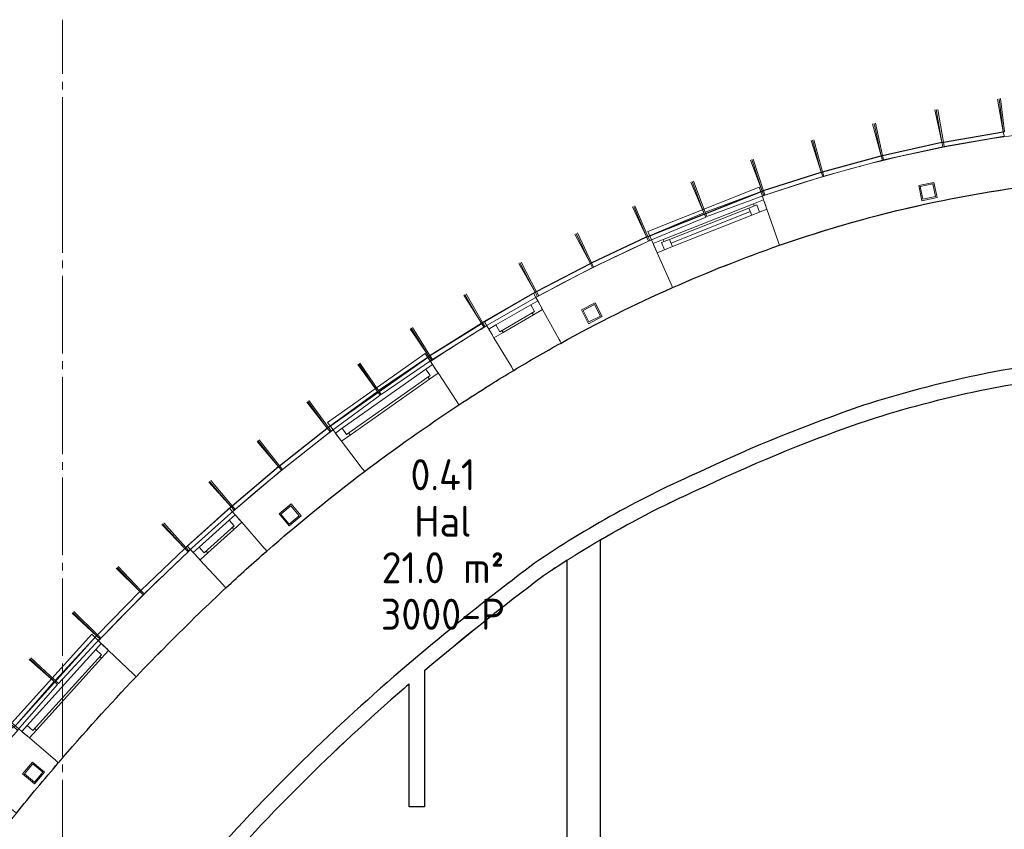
# Model space of a CAD drawing. Header units: millimetres. Extents: x -20518 to 270852, y -121463 to 37725.
# Tile 28 of 33: x 37412 to 43764, y 32311 to 37533. Entities that reach past the tile are written whole.
import ezdxf
from ezdxf.enums import TextEntityAlignment as Align

# ---------------------------------------------------------------- set-up
doc = ezdxf.new("R2010")
doc.units = ezdxf.units.MM
doc.linetypes.add('B0204', pattern=[650, 500, -50, 50, -50])
for name, color, linetype in [('21 Buitenwanden', 3, 'Continuous'), ('21 Buitenwanden Ramen', 7, 'Continuous'), ('22 C Binnenwanden', 2, 'Continuous'), ('22 C Binnenwanden Deuren', 7, 'Continuous'), ('28 Draagconstructies', 5, 'Continuous'), ('A Stramien', 8, 'Continuous'), ('Info Algemeen', 7, 'Continuous'), ('X-BT$1----_Ruimtegegevens', 7, 'Continuous')]:
    doc.layers.add(name, color=color, linetype=linetype)
doc.layers.add('BL$8-BVO-polylijn', color=160, linetype='Continuous', plot=False)
doc.layers.add('BL$8-GO--polylijnen', color=10, linetype='Continuous', plot=False)
for name, color, linetype, lineweight in [('X-BT$23A__RuimteElement', 7, 'Continuous', 0), ('X-BT$23F__RuimteElement', 7, 'Continuous', 0), ('X-BT$23m2_RuimteElement', 7, 'Continuous', 0), ('X-BT$23NR__Ruimtenummer', 1, 'Continuous', 0), ('X-BT$23P__Algemeen', 1, 'Continuous', 0)]:
    doc.layers.add(name, color=color, linetype=linetype, lineweight=lineweight)
doc.styles.add('GENERATED_STYLE_2', font='arial.ttf')
doc.styles.add('Isocpeur', font='isocpeur.ttf')

# ---------------------------------------------------------------- blocks, each defined once
blk = doc.blocks.new('Wall_70_1', base_point=(85546.4, 34341.3))
at = {"layer": '21 Buitenwanden', "linetype": 'Continuous', "lineweight": 0, "flags": 128}
for points in [[(85804.9, 34636.2), (85546.4, 34341.3)], [(85804.9, 34636.2), (85827.5, 34616.4)], [(85569, 34321.5), (85827.5, 34616.4)], [(85546.4, 34341.3), (85569, 34321.5)]]:
    blk.add_lwpolyline(points, dxfattribs=at)
blk = doc.blocks.new('Wall_71_1', base_point=(85810.8, 34642.7))
at = {"layer": '21 Buitenwanden', "linetype": 'Continuous', "lineweight": 0, "flags": 128}
for points in [[(86077.5, 34930.3), (85810.8, 34642.7)], [(85832.8, 34622.3), (86099.5, 34909.9)], [(86077.5, 34930.3), (86099.5, 34909.9)], [(85810.8, 34642.7), (85832.8, 34622.3)]]:
    blk.add_lwpolyline(points, dxfattribs=at)
blk = doc.blocks.new('Wall_72_1', base_point=(86654.5, 35500))
at = {"layer": '21 Buitenwanden', "linetype": 'Continuous', "lineweight": 0, "flags": 128}
for points in [[(86945.8, 35762.3), (86654.5, 35500)], [(86945.8, 35762.3), (86965.9, 35740)], [(86674.6, 35477.7), (86965.9, 35740)], [(86654.5, 35500), (86674.6, 35477.7)]]:
    blk.add_lwpolyline(points, dxfattribs=at)
blk = doc.blocks.new('Wall_73_1', base_point=(87574.2, 36274.9))
at = {"layer": '21 Buitenwanden', "linetype": 'Continuous', "lineweight": 0, "flags": 128}
for points in [[(87890.3, 36506.7), (87574.2, 36274.9)], [(87591.9, 36250.7), (87908, 36482.5)], [(87890.3, 36506.7), (87908, 36482.5)], [(87574.2, 36274.9), (87591.9, 36250.7)]]:
    blk.add_lwpolyline(points, dxfattribs=at)
blk = doc.blocks.new('Wall_74_1', base_point=(87897.6, 36511.9))
at = {"layer": '21 Buitenwanden', "linetype": 'Continuous', "lineweight": 0, "flags": 128}
for points in [[(88221.8, 36732.4), (87897.6, 36511.9)], [(88221.8, 36732.4), (88238.6, 36707.5)], [(87914.5, 36487.1), (88238.6, 36707.5)], [(87897.6, 36511.9), (87914.5, 36487.1)]]:
    blk.add_lwpolyline(points, dxfattribs=at)
blk = doc.blocks.new('Wall_75_1', base_point=(88569.1, 36950.2))
at = {"layer": '21 Buitenwanden', "linetype": 'Continuous', "lineweight": 0, "flags": 128}
for points in [[(88909, 37145.5), (88569.1, 36950.2)], [(88584.1, 36924.2), (88923.9, 37119.5)], [(88909, 37145.5), (88923.9, 37119.5)], [(88569.1, 36950.2), (88584.1, 36924.2)]]:
    blk.add_lwpolyline(points, dxfattribs=at)
blk = doc.blocks.new('Wall_76_1', base_point=(89635, 37506.5))
at = {"layer": '21 Buitenwanden', "linetype": 'Continuous', "lineweight": 0, "flags": 128}
for points in [[(89996.3, 37658.7), (89635, 37506.5)], [(89646.7, 37478.9), (90007.9, 37631)], [(89996.3, 37658.7), (90007.9, 37631)], [(89635, 37506.5), (89646.7, 37478.9)]]:
    blk.add_lwpolyline(points, dxfattribs=at)
blk = doc.blocks.new('Wall_77_1', base_point=(90004.7, 37662))
at = {"layer": '21 Buitenwanden', "linetype": 'Continuous', "lineweight": 0, "flags": 128}
for points in [[(90372.2, 37798.3), (90004.7, 37662)], [(90372.2, 37798.3), (90382.6, 37770.2)], [(90015.1, 37633.9), (90382.6, 37770.2)], [(90004.7, 37662), (90015.1, 37633.9)]]:
    blk.add_lwpolyline(points, dxfattribs=at)
blk = doc.blocks.new('R1b boven metaal 16_49')
at = {"layer": '21 Buitenwanden Ramen', "linetype": 'Continuous', "lineweight": 0}
for p, q in [((-383.4, 24.9), (-384.9, 84.9)), ((-384.9, 84.9), (384.9, 84.9)), ((384.9, 84.9), (383.4, 24.9)), ((-382.7, 0), (-330, 0)), ((-381, -65), (-382.7, 0)), ((-382.7, 0), (-382.4, -13)), ((-330, 0), (-330, -50)), ((-330, 0), (330, 0)), ((330, -50), (330, 0)), ((330, 0), (382.7, 0)), ((382.7, 0), (381, -65)), ((382.7, 0), (382.4, -13)), ((-382.4, -13), (-381.6, -41)), ((-381.6, -41), (-381.4, -51)), ((-381.4, -51), (-381, -65)), ((-330, -50), (-313, -50)), ((-330, -50), (330, -50)), ((-330, -50), (330, -50)), ((-313, -50), (-313, -65)), ((313, -65), (313, -50)), ((313, -50), (330, -50)), ((381.4, -51), (381, -65)), ((381.6, -41), (381.4, -51)), ((382.4, -13), (381.6, -41)), ((-313, -65), (-381, -65)), ((313, -65), (-313, -65)), ((381, -65), (313, -65))]:
    blk.add_line(p, q, dxfattribs=at)
blk.add_arc((0, -14633.4), 14327.3, 88.50191, 91.49809, dxfattribs=at)
blk.add_arc((0, -14633.4), 14327.3, 88.50191, 91.49809, dxfattribs=at)
blk = doc.blocks.new('R1b boven metaal 16_50')
at = {"layer": '21 Buitenwanden Ramen', "linetype": 'Continuous', "lineweight": 0}
for p, q in [((-383.4, 24.9), (-384.9, 84.9)), ((-384.9, 84.9), (384.9, 84.9)), ((384.9, 84.9), (383.4, 24.9)), ((-382.7, 0), (-330, 0)), ((-381, -65), (-382.7, 0)), ((-382.7, 0), (-382.4, -13)), ((-330, 0), (-330, -50)), ((-330, 0), (330, 0)), ((330, -50), (330, 0)), ((330, 0), (382.7, 0)), ((382.7, 0), (381, -65)), ((382.7, 0), (382.4, -13)), ((-382.4, -13), (-381.6, -41)), ((-381.6, -41), (-381.4, -51)), ((-381.4, -51), (-381, -65)), ((-330, -50), (-313, -50)), ((-330, -50), (330, -50)), ((-330, -50), (330, -50)), ((-313, -50), (-313, -65)), ((313, -65), (313, -50)), ((313, -50), (330, -50)), ((381.4, -51), (381, -65)), ((381.6, -41), (381.4, -51)), ((382.4, -13), (381.6, -41)), ((-313, -65), (-381, -65)), ((313, -65), (-313, -65)), ((381, -65), (313, -65))]:
    blk.add_line(p, q, dxfattribs=at)
blk.add_arc((0, -14633.4), 14327.3, 88.50191, 91.49809, dxfattribs=at)
blk.add_arc((0, -14633.4), 14327.3, 88.50191, 91.49809, dxfattribs=at)
blk = doc.blocks.new('Wall_246_1', base_point=(86505.5, 35315.8))
at = {"layer": '21 Buitenwanden', "linetype": 'Continuous', "lineweight": 0}
for p, q in [((86091.2, 34898.4), (86109.3, 34881.1)), ((86109.3, 34881.1), (86118.7, 34872.1)), ((86118.7, 34872.1), (86139, 34852.8)), ((86139, 34852.8), (86146.2, 34845.9)), ((86146.2, 34845.9), (86156.4, 34836.3)), ((86156.4, 34836.3), (86316.3, 34683.8)), ((86316.3, 34683.8), (86325.4, 34675.1)), ((86325.4, 34675.1), (86334.4, 34666.5)), ((85576.9, 34329.8), (85595.8, 34313.5)), ((85595.8, 34313.5), (85605.7, 34305)), ((85605.7, 34305), (85627, 34286.8)), ((85627, 34286.8), (85634.6, 34280.3)), ((85634.6, 34280.3), (85645.2, 34271.2)), ((85645.2, 34271.2), (85812.9, 34127.2)), ((85812.9, 34127.2), (85822.4, 34119.1)), ((85822.4, 34119.1), (85831.9, 34111)), ((85300.2, 33997.6), (85319.6, 33981.9)), ((85319.6, 33981.9), (85329.8, 33973.7)), ((85329.8, 33973.7), (85351.6, 33956.1)), ((85351.6, 33956.1), (85359.3, 33949.8)), ((85359.3, 33949.8), (85370.2, 33941)), ((85370.2, 33941), (85542.1, 33802.1)), ((85542.1, 33802.1), (85551.8, 33794.3)), ((85551.8, 33794.3), (85561.6, 33786.4)), ((84834.1, 33388.9), (84854.3, 33374.3)), ((84854.3, 33374.3), (84864.8, 33366.6)), ((84864.8, 33366.6), (84887.5, 33350.2)), ((84887.5, 33350.2), (84895.6, 33344.3)), ((84895.6, 33344.3), (84906.9, 33336.1)), ((84906.9, 33336.1), (85085.8, 33206.3)), ((85085.8, 33206.3), (85095.9, 33199)), ((85095.9, 33199), (85106.1, 33191.6))]:
    blk.add_line(p, q, dxfattribs=at)
for radius, start, end in [(14663.3, 134.07123, 136.36928), (14327.3, 134.07068, 136.36928), (14663.3, 139.36546, 141.05471), (14327.3, 139.36546, 141.05471), (14663.3, 144.05089, 144.43034), (14327.3, 144.05089, 144.43067)]:
    blk.add_arc((96704.6, 24780.6), radius, start, end, dxfattribs=at)
at = {"layer": '21 Buitenwanden Ramen', "linetype": 'Continuous', "lineweight": 0, "zscale": 1000}
for name, p, rotation in [('R1b boven metaal 16_49', (85852.6, 34597.3), 47.86737160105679), ('R1b boven metaal 16_50', (85087, 33678.1), 52.552796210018)]:
    blk.add_blockref(name, p, dxfattribs=dict(at, rotation=rotation))
blk = doc.blocks.new('R1b boven metaal 16_51')
at = {"layer": '21 Buitenwanden Ramen', "linetype": 'Continuous', "lineweight": 0}
for p, q in [((-383.9, 24.9), (-385.9, 84.9)), ((-385.9, 84.9), (385.9, 84.9)), ((385.9, 84.9), (383.9, 24.9)), ((-383.1, 0), (-330, 0)), ((-381, -65), (-383.1, 0)), ((-383.1, 0), (-382.7, -13.1)), ((-330, 0), (-330, -50)), ((-330, 0), (330, 0)), ((330, -50), (330, 0)), ((330, 0), (383.1, 0)), ((383.1, 0), (381, -65)), ((383.1, 0), (382.7, -13.1)), ((-382.7, -13.1), (-381.8, -41)), ((-381.8, -41), (-381.5, -51)), ((-381.5, -51), (-381, -65)), ((-330, -50), (-313, -50)), ((-330, -50), (330, -50)), ((-330, -50), (330, -50)), ((-313, -50), (-313, -65)), ((313, -65), (313, -50)), ((313, -50), (330, -50)), ((381.5, -51), (381, -65)), ((381.8, -41), (381.5, -51)), ((382.7, -13.1), (381.8, -41)), ((-313, -65), (-381, -65)), ((313, -65), (-313, -65)), ((381, -65), (313, -65))]:
    blk.add_line(p, q, dxfattribs=at)
blk.add_arc((0, -11745), 11440.2, 88.13169, 91.86831, dxfattribs=at)
blk.add_arc((0, -11745), 11440.2, 88.13169, 91.86831, dxfattribs=at)
blk = doc.blocks.new('R1b boven metaal 16_52')
at = {"layer": '21 Buitenwanden Ramen', "linetype": 'Continuous', "lineweight": 0}
for p, q in [((-182.4, 25), (-182.9, 55)), ((-182.9, 55), (182.9, 55)), ((-182, 0), (-130, 0)), ((-181, -65), (-182, 0)), ((-182, 0), (-181.8, -13)), ((-130, 0), (-130, -50)), ((-130, 0), (130, 0)), ((130, -50), (130, 0)), ((130, 0), (182, 0)), ((182, 0), (181, -65)), ((182, 0), (181.8, -13)), ((182.9, 55), (182.4, 25)), ((-181.8, -13), (-181.4, -41)), ((-181.4, -41), (-181.2, -51)), ((-181.2, -51), (-181, -65)), ((-130, -50), (-113, -50)), ((-130, -50), (130, -50)), ((-130, -50), (130, -50)), ((-113, -50), (-113, -65)), ((113, -65), (113, -50)), ((113, -50), (130, -50)), ((181.2, -51), (181, -65)), ((181.4, -41), (181.2, -51)), ((181.8, -13), (181.4, -41)), ((-113, -65), (-181, -65)), ((113, -65), (-113, -65)), ((181, -65), (113, -65))]:
    blk.add_line(p, q, dxfattribs=at)
blk.add_arc((0, -11749.8), 11440.2, 89.11255, 90.88745, dxfattribs=at)
blk.add_arc((0, -11749.8), 11440.2, 89.11255, 90.88745, dxfattribs=at)
blk = doc.blocks.new('Wall_247_1', base_point=(88439.3, 36833.5))
at = {"layer": '21 Buitenwanden', "linetype": 'Continuous', "lineweight": 0}
for p, q in [((88232, 36700.3), (88245.7, 36679.5)), ((88245.7, 36679.5), (88252.9, 36668.6)), ((88252.9, 36668.6), (88268.3, 36645.2)), ((88268.3, 36645.2), (88273.8, 36636.8)), ((88273.8, 36636.8), (88281.5, 36625.2)), ((88281.5, 36625.2), (88402.9, 36440.5)), ((88402.9, 36440.5), (88409.8, 36430)), ((88409.8, 36430), (88416.7, 36419.6)), ((87604.6, 36257.7), (87619.6, 36237.8)), ((87619.6, 36237.8), (87627.5, 36227.4)), ((87627.5, 36227.4), (87644.4, 36205)), ((87644.4, 36205), (87650.4, 36197)), ((87650.4, 36197), (87658.8, 36185.9)), ((87658.8, 36185.9), (87792.1, 36009.5)), ((87792.1, 36009.5), (87799.6, 35999.6)), ((87799.6, 35999.6), (87807.1, 35989.6)), ((86955.5, 35730.1), (86972, 35711.3)), ((86972, 35711.3), (86980.5, 35701.5)), ((86980.5, 35701.5), (86998.9, 35680.4)), ((86998.9, 35680.4), (87005.5, 35672.8)), ((87005.5, 35672.8), (87014.7, 35662.3)), ((87014.7, 35662.3), (87160.1, 35495.9)), ((86684.6, 35485.8), (86701.6, 35467.5)), ((86701.6, 35467.5), (86710.4, 35458)), ((86710.4, 35458), (86729.5, 35437.5)), ((87160.1, 35495.9), (87168.4, 35486.4)), ((87168.4, 35486.4), (87176.6, 35477)), ((86729.5, 35437.5), (86736.3, 35430.2)), ((86736.3, 35430.2), (86745.8, 35419.9)), ((86745.8, 35419.9), (86896.3, 35258.1)), ((86896.3, 35258.1), (86904.8, 35248.9)), ((86904.8, 35248.9), (86913.4, 35239.8))]:
    blk.add_line(p, q, dxfattribs=at)
for radius, start, end in [(11776.2, 122.1358, 123.33449), (11440.2, 122.13506, 123.33449), (11776.2, 127.07111, 131.1416), (11440.2, 127.07111, 131.1416), (11776.2, 132.91651, 134.11804), (11440.2, 132.91651, 134.11872)]:
    blk.add_arc((94703.4, 26861.6), radius, start, end, dxfattribs=at)
at = {"layer": '21 Buitenwanden Ramen', "linetype": 'Continuous', "lineweight": 0, "zscale": 1000}
for name, p, rotation in [('R1b boven metaal 16_51', (87932.7, 36458.6), 35.20280202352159), ('R1b boven metaal 16_52', (86836.8, 35589.4), 42.02905585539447)]:
    blk.add_blockref(name, p, dxfattribs=dict(at, rotation=rotation))
blk = doc.blocks.new('R1b boven metaal 16_53')
at = {"layer": '21 Buitenwanden Ramen', "linetype": 'Continuous', "lineweight": 0}
for p, q in [((-384.6, 24.9), (-387, 84.8)), ((-387, 84.8), (387, 84.8)), ((387, 84.8), (384.6, 24.9)), ((-313, 0), (-383.6, 0)), ((-383.6, 0), (-381, -65)), ((-383.6, 0), (-383.1, -13.1)), ((-313, -15), (-313, 0)), ((313, 0), (-313, 0)), ((383.6, 0), (313, 0)), ((313, 0), (313, -15)), ((381, -65), (383.6, 0)), ((383.6, 0), (383.1, -13.1)), ((-383.1, -13.1), (-382, -41.1)), ((-382, -41.1), (-381.6, -51.1)), ((-381.6, -51.1), (-381, -65)), ((-330, -65), (-330, -15)), ((-330, -15), (-313, -15)), ((-275, -15), (-330, -15)), ((-330, -15), (-330, -65)), ((-275, -15), (275, -15)), ((-275, -65), (-275, -15)), ((-275, -40), (275, -40)), ((330, -15), (275, -15)), ((275, -15), (275, -65)), ((313, -15), (330, -15)), ((330, -15), (330, -65)), ((330, -65), (330, -15)), ((381.6, -51.1), (381, -65)), ((382, -41.1), (381.6, -51.1)), ((383.1, -13.1), (382, -41.1)), ((-381, -65), (-330, -65)), ((-330, -65), (-275, -65)), ((-275, -65), (275, -65)), ((-275, -65), (275, -65)), ((275, -65), (330, -65)), ((330, -65), (381, -65))]:
    blk.add_line(p, q, dxfattribs=at)
blk.add_arc((0, -9538), 9234.6, 87.69684, 92.30316, dxfattribs=at)
blk.add_arc((0, -9538), 9234.6, 87.69684, 92.30316, dxfattribs=at)
blk = doc.blocks.new('R1b boven metaal 16_54')
at = {"layer": '21 Buitenwanden Ramen', "linetype": 'Continuous', "lineweight": 0}
for p, q in [((-182.7, 25), (-183.3, 55)), ((-183.3, 55), (183.3, 55)), ((-182.2, 0), (-130, 0)), ((-181, -65), (-182.2, 0)), ((-182.2, 0), (-182, -13)), ((-130, 0), (-130, -50)), ((-130, 0), (130, 0)), ((130, -50), (130, 0)), ((130, 0), (182.2, 0)), ((182.2, 0), (181, -65)), ((182.2, 0), (182, -13)), ((183.3, 55), (182.7, 25)), ((-182, -13), (-181.5, -41)), ((-181.5, -41), (-181.3, -51)), ((-181.3, -51), (-181, -65)), ((-130, -50), (-113, -50)), ((-130, -50), (130, -50)), ((-130, -50), (130, -50)), ((-113, -50), (-113, -65)), ((113, -65), (113, -50)), ((113, -50), (130, -50)), ((181.3, -51), (181, -65)), ((181.5, -41), (181.3, -51)), ((182, -13), (181.5, -41)), ((-113, -65), (-181, -65)), ((113, -65), (-113, -65)), ((181, -65), (113, -65))]:
    blk.add_line(p, q, dxfattribs=at)
blk.add_arc((0, -9543.9), 9234.6, 88.90607, 91.09393, dxfattribs=at)
blk.add_arc((0, -9543.9), 9234.6, 88.90607, 91.09393, dxfattribs=at)
blk = doc.blocks.new('Wall_248_1', base_point=(90415.9, 37781))
at = {"layer": '21 Buitenwanden', "linetype": 'Continuous', "lineweight": 0}
for p, q in [((90373.8, 37766.4), (90382, 37742.9)), ((90382, 37742.9), (90386.4, 37730.5)), ((90386.4, 37730.5), (90395.6, 37704.1)), ((90395.6, 37704.1), (90398.9, 37694.7)), ((90398.9, 37694.7), (90403.5, 37681.5)), ((90403.5, 37681.5), (90476.6, 37472.9)), ((89658.6, 37483.2), (89668.7, 37460.4)), ((89668.7, 37460.4), (89674, 37448.4)), ((89674, 37448.4), (89685.4, 37422.8)), ((89685.4, 37422.8), (89689.4, 37413.7)), ((89689.4, 37413.7), (89695.1, 37400.9)), ((90476.6, 37472.9), (90480.7, 37461.1)), ((90480.7, 37461.1), (90484.9, 37449.3)), ((89695.1, 37400.9), (89784.7, 37198.9)), ((89784.7, 37198.9), (89789.7, 37187.4)), ((89789.7, 37187.4), (89794.8, 37176)), ((88912.4, 37112.7), (88924.5, 37090.9)), ((88924.5, 37090.9), (88930.8, 37079.5)), ((88930.8, 37079.5), (88944.3, 37054.9)), ((88944.3, 37054.9), (88949.1, 37046.2)), ((88949.1, 37046.2), (88955.9, 37033.9)), ((88955.9, 37033.9), (89062.7, 36840.4)), ((88595.9, 36930.1), (88608.8, 36908.7)), ((88608.8, 36908.7), (88615.5, 36897.5)), ((88615.5, 36897.5), (88630, 36873.5)), ((88630, 36873.5), (88635.2, 36865)), ((88635.2, 36865), (88642.4, 36853)), ((88642.4, 36853), (88756.5, 36663.7)), ((89062.7, 36840.4), (89068.7, 36829.5)), ((89068.7, 36829.5), (89074.8, 36818.6)), ((88756.5, 36663.7), (88762.9, 36653)), ((88762.9, 36653), (88769.4, 36642.3))]:
    blk.add_line(p, q, dxfattribs=at)
for radius, start, end in [(9570.6, 109.03493, 109.30154), (9570.6, 113.90787, 118.89686), (9234.6, 109.03777, 109.30154), (9234.6, 113.90787, 118.89686), (9570.6, 121.08472, 122.18624), (9234.6, 121.08472, 122.18715)]:
    blk.add_arc((93537.3, 28733.7), radius, start, end, dxfattribs=at)
at = {"layer": '21 Buitenwanden Ramen', "linetype": 'Continuous', "lineweight": 0, "zscale": 1000}
for name, p, rotation in [('R1b boven metaal 16_53', (90025.4, 37601.7), 21.60470651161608), ('R1b boven metaal 16_54', (88766.7, 36999.8), 29.99079324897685)]:
    blk.add_blockref(name, p, dxfattribs=dict(at, rotation=rotation))
blk = doc.blocks.new('R1b boven metaal 16_55')
at = {"layer": '21 Buitenwanden Ramen', "linetype": 'Continuous', "lineweight": 0}
for p, q in [((-385.1, 24.8), (-387.8, 84.8)), ((-387.8, 84.8), (387.8, 84.8)), ((387.8, 84.8), (385.1, 24.8)), ((-384, 0), (-330, 0)), ((-381, -65), (-384, 0)), ((-384, 0), (-383.4, -13.1)), ((-330, 0), (-330, -50)), ((-330, 0), (330, 0)), ((330, -50), (330, 0)), ((330, 0), (384, 0)), ((384, 0), (381, -65)), ((384, 0), (383.4, -13.1)), ((-383.4, -13.1), (-382.1, -41.1)), ((-382.1, -41.1), (-381.6, -51.1)), ((-381.6, -51.1), (-381, -65)), ((-330, -50), (-313, -50)), ((-330, -50), (330, -50)), ((-330, -50), (330, -50)), ((-313, -50), (-313, -65)), ((313, -65), (313, -50)), ((313, -50), (330, -50)), ((381.6, -51.1), (381, -65)), ((382.1, -41.1), (381.6, -51.1)), ((383.4, -13.1), (382.1, -41.1)), ((-313, -65), (-381, -65)), ((313, -65), (-313, -65)), ((381, -65), (313, -65))]:
    blk.add_line(p, q, dxfattribs=at)
blk.add_arc((0, -8458.7), 8156.3, 87.40106, 92.59894, dxfattribs=at)
blk.add_arc((0, -8458.7), 8156.3, 87.40106, 92.59894, dxfattribs=at)
blk = doc.blocks.new('Wall_249_1', base_point=(93268.1, 38237.2))
at = {"layer": '21 Buitenwanden', "linetype": 'Continuous', "lineweight": 0}
for p, q in [((92347, 38198.5), (92349.4, 38173.8)), ((93116.2, 38237.8), (93116.3, 38212.9)), ((93116.3, 38212.9), (93116.4, 38199.8)), ((93116.4, 38199.8), (93116.5, 38171.8)), ((92349.4, 38173.8), (92350.7, 38160.7)), ((92350.7, 38160.7), (92353.4, 38132.8)), ((92353.4, 38132.8), (92354.3, 38122.9)), ((92354.3, 38122.9), (92355.7, 38109)), ((93116.5, 38171.8), (93116.6, 38161.8)), ((93116.6, 38161.8), (93116.7, 38147.8)), ((93116.7, 38147.8), (93117.9, 37926.8)), ((92355.7, 38109), (92376.9, 37889)), ((93117.9, 37926.8), (93118, 37914.3)), ((92376.9, 37889), (92378.1, 37876.5)), ((92378.1, 37876.5), (92379.3, 37864.1)), ((93118, 37914.3), (93118.1, 37901.8))]:
    blk.add_line(p, q, dxfattribs=at)
for radius, start, end in [(8492.3, 95.51887, 108.8792), (8492.3, 89.29593, 90.32098), (8156.3, 95.51887, 108.876), (8156.3, 89.30286, 90.32098)]:
    blk.add_arc((93163.7, 29745.6), radius, start, end, dxfattribs=at)
at = {"layer": '21 Buitenwanden Ramen', "linetype": 'Continuous', "lineweight": 0, "zscale": 1000, "rotation": 2.919926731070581}
blk.add_blockref('R1b boven metaal 16_55', (92732.9, 38193.3), dxfattribs=at)
blk = doc.blocks.new('Wall_270_1', base_point=(89222.1, 30657.1))
at = {"layer": '22 C Binnenwanden', "linetype": 'Continuous', "lineweight": 0}
for p, q in [((89329.1, 31931.8), (89115.1, 31931.8)), ((89115.1, 31831.8), (89329.1, 31831.8))]:
    blk.add_line(p, q, dxfattribs=at)
at = {"layer": '22 C Binnenwanden', "linetype": 'Continuous', "lineweight": 0, "flags": 128}
for points in [[(89329.1, 35548.8), (89115.1, 35417.7)], [(89329.1, 30767.6), (89329.1, 35548.8)], [(89115.1, 35417.7), (89115.1, 31931.8)], [(89115.1, 31831.8), (89115.1, 30767.6)], [(89115.1, 30767.6), (89329.1, 30767.6)]]:
    blk.add_lwpolyline(points, dxfattribs=at)
blk = doc.blocks.new('Simple Door Opening')
at = {"layer": '22 C Binnenwanden Deuren', "linetype": 'Continuous', "lineweight": 0}
for p, q in [((-500, -7), (-500, -107)), ((500, -7), (500, -107))]:
    blk.add_line(p, q, dxfattribs=at)
blk = doc.blocks.new('Wall_271_1', base_point=(88095, 34751.1))
at = {"layer": '22 C Binnenwanden', "linetype": 'Continuous', "lineweight": 0, "flags": 128}
for points in [[(88195, 33826.4), (88195, 34704.9)], [(88095, 34619.4), (88095, 33826.4)], [(88095, 32826.4), (88095, 31831.8)], [(88195, 31931.8), (88195, 32826.4)]]:
    blk.add_lwpolyline(points, dxfattribs=at)
at = {"layer": '22 C Binnenwanden Deuren', "linetype": 'Continuous', "lineweight": 0, "xscale": -1, "zscale": 1000, "rotation": 90}
blk.add_blockref('Simple Door Opening', (88088, 33326.4), dxfattribs=at)
blk = doc.blocks.new('Wall_416_1', base_point=(86083.6, 34936.6))
at = {"layer": '21 Buitenwanden', "linetype": 'Continuous', "lineweight": 0, "flags": 128}
for points in [[(86358.5, 35216.3), (86083.6, 34936.6)], [(86105, 34915.6), (86379.9, 35195.3)], [(86379.9, 35195.3), (86358.5, 35216.3)], [(86083.6, 34936.6), (86105, 34915.6)]]:
    blk.add_lwpolyline(points, dxfattribs=at)
blk = doc.blocks.new('Wall_417_1', base_point=(86364.9, 35222.7))
at = {"layer": '21 Buitenwanden', "linetype": 'Continuous', "lineweight": 0, "flags": 128}
for points in [[(86647.9, 35493.9), (86364.9, 35222.7)], [(86385.7, 35201), (86668.7, 35472.2)], [(86668.7, 35472.2), (86647.9, 35493.9)], [(86364.9, 35222.7), (86385.7, 35201)]]:
    blk.add_lwpolyline(points, dxfattribs=at)
blk = doc.blocks.new('Wall_418_1', base_point=(86952.6, 35768.2))
at = {"layer": '21 Buitenwanden', "linetype": 'Continuous', "lineweight": 0, "flags": 128}
for points in [[(87252.2, 36021), (86952.6, 35768.2)], [(87271.6, 35998.1), (87252.2, 36021)], [(86972, 35745.3), (87271.6, 35998.1)], [(86952.6, 35768.2), (86972, 35745.3)]]:
    blk.add_lwpolyline(points, dxfattribs=at)
blk = doc.blocks.new('Wall_419_1', base_point=(87259.2, 36026.7))
at = {"layer": '21 Buitenwanden', "linetype": 'Continuous', "lineweight": 0, "flags": 128}
for points in [[(87567, 36269.4), (87259.2, 36026.7)], [(87277.8, 36003.2), (87585.6, 36245.9)], [(87585.6, 36245.9), (87567, 36269.4)], [(87259.2, 36026.7), (87277.8, 36003.2)]]:
    blk.add_lwpolyline(points, dxfattribs=at)
blk = doc.blocks.new('Wall_420_1', base_point=(88229.3, 36737.3))
at = {"layer": '21 Buitenwanden', "linetype": 'Continuous', "lineweight": 0, "flags": 128}
for points in [[(88561.4, 36945.6), (88229.3, 36737.3)], [(88245.3, 36711.9), (88577.3, 36920.1)], [(88577.3, 36920.1), (88561.4, 36945.6)], [(88229.3, 36737.3), (88245.3, 36711.9)]]:
    blk.add_lwpolyline(points, dxfattribs=at)
blk = doc.blocks.new('Wall_421_1', base_point=(88916.9, 37149.8))
at = {"layer": '21 Buitenwanden', "linetype": 'Continuous', "lineweight": 0, "flags": 128}
for points in [[(89264.2, 37331.5), (88916.9, 37149.8)], [(88930.8, 37123.3), (89278.1, 37304.9)], [(89278.1, 37304.9), (89264.2, 37331.5)], [(88916.9, 37149.8), (88930.8, 37123.3)]]:
    blk.add_lwpolyline(points, dxfattribs=at)
blk = doc.blocks.new('Wall_422_1', base_point=(89272.3, 37335.6))
at = {"layer": '21 Buitenwanden', "linetype": 'Continuous', "lineweight": 0, "flags": 128}
for points in [[(89626.8, 37502.8), (89272.3, 37335.6)], [(89639.6, 37475.7), (89626.8, 37502.8)], [(89285.1, 37308.4), (89639.6, 37475.7)], [(89272.3, 37335.6), (89285.1, 37308.4)]]:
    blk.add_lwpolyline(points, dxfattribs=at)
blk = doc.blocks.new('Wall_423_1', base_point=(90380.7, 37801.3))
at = {"layer": '21 Buitenwanden', "linetype": 'Continuous', "lineweight": 0, "flags": 128}
for points in [[(90754, 37921), (90380.7, 37801.3)], [(90763.1, 37892.5), (90754, 37921)], [(90389.9, 37772.7), (90763.1, 37892.5)], [(90380.7, 37801.3), (90389.9, 37772.7)]]:
    blk.add_lwpolyline(points, dxfattribs=at)
blk = doc.blocks.new('Wall_424_1', base_point=(90762.6, 37923.6))
at = {"layer": '21 Buitenwanden', "linetype": 'Continuous', "lineweight": 0, "flags": 128}
for points in [[(91140.9, 38026.2), (90762.6, 37923.6)], [(90770.4, 37894.6), (91148.8, 37997.2)], [(91148.8, 37997.2), (91140.9, 38026.2)], [(90762.6, 37923.6), (90770.4, 37894.6)]]:
    blk.add_lwpolyline(points, dxfattribs=at)
blk = doc.blocks.new('Wall_425_1', base_point=(91149.7, 38028.3))
at = {"layer": '21 Buitenwanden', "linetype": 'Continuous', "lineweight": 0, "flags": 128}
for points in [[(91532.4, 38113.1), (91149.7, 38028.3)], [(91538.9, 38083.8), (91532.4, 38113.1)], [(91156.2, 37999), (91538.9, 38083.8)], [(91149.7, 38028.3), (91156.2, 37999)]]:
    blk.add_lwpolyline(points, dxfattribs=at)
blk = doc.blocks.new('Wall_426_1', base_point=(91541.2, 38114.8))
at = {"layer": '21 Buitenwanden', "linetype": 'Continuous', "lineweight": 0, "flags": 128}
for points in [[(91927.5, 38181.4), (91541.2, 38114.8)], [(91932.6, 38151.8), (91927.5, 38181.4)], [(91541.2, 38114.8), (91546.3, 38085.3)], [(91546.3, 38085.3), (91932.6, 38151.8)]]:
    blk.add_lwpolyline(points, dxfattribs=at)
blk = doc.blocks.new('Standard grid marker_2')
at = {"layer": 'A Stramien', "linetype": 'B0204', "lineweight": 0}
for p, q in [((1000, 0), (38553.1, 0)), ((38553.1, 0), (39553.1, 0))]:
    blk.add_line(p, q, dxfattribs=at)
at = {"layer": 'A Stramien', "lineweight": 0, "style": 'GENERATED_STYLE_2'}
blk.add_attdef('AC_MarkerText_1', text='', height=175, rotation=270, dxfattribs=at).set_placement((-379.3, 86.4), align=Align.BOTTOM_LEFT)
blk = doc.blocks.new('Buis vk koudgev kolom 16')
at = {"layer": 'Info Algemeen', "linetype": 'Continuous', "lineweight": 0}
for p, q in [((50, 50), (-50, 50)), ((-50, 50), (-50, -50)), ((-42, -42), (-42, 42)), ((-42, 42), (42, 42)), ((42, 42), (42, -42)), ((50, -50), (50, 50)), ((-50, -50), (50, -50)), ((42, -42), (-42, -42))]:
    blk.add_line(p, q, dxfattribs=at)
blk = doc.blocks.new('verdeling tegel')
at = {"layer": '28 Draagconstructies', "linetype": 'Continuous', "lineweight": 0}
for p, q in [((0, 0), (0, 213.9)), ((9, 0), (9, 213.9)), ((401, 0), (401, 213.9))]:
    blk.add_line(p, q, dxfattribs=at)
blk = doc.blocks.new('Wall_593_1', base_point=(89970.9, 35987.9))
at = {"layer": '22 C Binnenwanden', "linetype": 'Continuous', "lineweight": 0}
for radius, start, end in [(6573.9, 113.61093, 124.25428), (6473.9, 113.59699, 124.23424)]:
    blk.add_arc((92603.9, 29964.3), radius, start, end, dxfattribs=at)
blk = doc.blocks.new('Wall_594_1', base_point=(91027.2, 36416.7))
at = {"layer": '22 C Binnenwanden', "linetype": 'Continuous', "lineweight": 0}
for radius, start, end in [(9836.8, 108.77415, 115.41817), (9736.8, 108.77889, 115.42746)]:
    blk.add_arc((94193.1, 27103.3), radius, start, end, dxfattribs=at)
blk = doc.blocks.new('Wall_595_1', base_point=(87328.1, 34044.8))
at = {"layer": '22 C Binnenwanden', "linetype": 'Continuous', "lineweight": 0}
for radius, start, end in [(8480.3, 134.39189, 141.04608), (8380.3, 134.38834, 141.04803)]:
    blk.add_arc((93260.5, 27985), radius, start, end, dxfattribs=at)
blk = doc.blocks.new('Wall_596_1', base_point=(87997, 34666.8))
at = {"layer": '22 C Binnenwanden', "linetype": 'Continuous', "lineweight": 0}
for radius, start, end in [(12668.1, 130.85509, 134.98749), (12568.1, 130.85487, 134.98987)]:
    blk.add_arc((96283.8, 25085.1), radius, start, end, dxfattribs=at)
blk = doc.blocks.new('Wall_597_1', base_point=(88903.7, 35398))
at = {"layer": '22 C Binnenwanden', "linetype": 'Continuous', "lineweight": 0}
for radius, start, end in [(16458.3, 126.85404, 130.90953), (16358.3, 126.862, 130.29814), (16358.3, 130.75896, 130.90969)]:
    blk.add_arc((98775, 22228.6), radius, start, end, dxfattribs=at)
blk = doc.blocks.new('Wall_599_1', base_point=(91755.2, 36609.8))
at = {"layer": '22 C Binnenwanden', "linetype": 'Continuous', "lineweight": 0}
for radius, start, end in [(7198, 101.85513, 107.85354), (7098, 101.85596, 107.84706)]:
    blk.add_arc((93234, 29565.4), radius, start, end, dxfattribs=at)
blk = doc.blocks.new('Wall_600_1', base_point=(93040.2, 36750.9))
at = {"layer": '22 C Binnenwanden', "linetype": 'Continuous', "lineweight": 0}
for radius, start, end in [(6781.2, 90.7979, 101.73687), (6681.2, 90.82672, 101.73599)]:
    blk.add_arc((93134.7, 29970.4), radius, start, end, dxfattribs=at)
blk = doc.blocks.new('Ruimtefunctie')
at = {"layer": 'X-BT$23A__RuimteElement', "style": 'Isocpeur', "width": 0.94}
blk.add_attdef('RUIMTEFUNCTIE-A', text='', height=200, dxfattribs=at).set_placement((0, -600), align=Align.MIDDLE_CENTER)
at = {"layer": 'X-BT$23F__RuimteElement', "style": 'Isocpeur', "width": 0.94}
blk.add_attdef('RUIMTEFUNCTIE', text='', height=200, dxfattribs=at).set_placement((0, 300), align=Align.MIDDLE_CENTER)
at = {"layer": 'X-BT$23m2_RuimteElement', "style": 'Isocpeur', "width": 0.94}
blk.add_attdef('RUIMTEFUNCTIE-B', text='', height=200, dxfattribs=at).set_placement((0, 0), align=Align.MIDDLE_CENTER)
at = {"layer": 'X-BT$23NR__Ruimtenummer', "style": 'Isocpeur', "width": 0.94}
blk.add_attdef('RUIMTENUMMER', text='', height=200, dxfattribs=at).set_placement((0, 600), align=Align.MIDDLE_CENTER)
at = {"layer": 'X-BT$23P__Algemeen', "style": 'Isocpeur', "width": 0.94}
blk.add_attdef('PEILMAAT', text='', height=200, dxfattribs=at).set_placement((0, -300), align=Align.MIDDLE_CENTER)

msp = doc.modelspace()

# ---------------------------------------------------------------- linework, layer by layer
at = {"layer": 'BL$8-BVO-polylijn'}
msp.add_lwpolyline([(37375.8, 32970.2), (37906.7, 33559.1), (37912.9, 33565.4), (38187.8, 33845.1), (38194.2, 33851.5), (38477.2, 34122.7), (38483.8, 34128.8), (38775, 34391.2), (38781.9, 34397), (39081.4, 34649.9), (39088.4, 34655.5), (39396.3, 34898.2), (39403.5, 34903.6), (40051, 35361.2), (40058.6, 35366.1), (40390.7, 35574.3), (40398.4, 35579), (40738.2, 35774.3), (40746.1, 35778.6), (41093.5, 35960.3), (41101.5, 35964.3), (41456.1, 36131.6), (41464.4, 36135.1), (42201.4, 36427.1), (42210, 36430.1), (42583.2, 36549.8), (42591.8, 36552.4), (42970.2, 36655), (42978.9, 36657.1), (43361.6, 36741.9), (43370.5, 36743.6), (43756.8, 36810.2), (43765.7, 36811.5)], dxfattribs=at)
at = {"layer": 'BL$8-GO--polylijnen'}
for points in [[(37390.8, 32415.2, -0.007371), (37661.1, 32739.8, -0.013074), (38163.7, 33295.3, -0.01003), (38568.5, 33703.3, -0.005246), (38742.6, 33868.6, -0.007745), (39005.8, 34105.8, -0.017763), (39636.4, 34618.4, -0.016306), (40245.9, 35048.4, -0.005234), (40447.4, 35177.9, -0.00481), (40598.6, 35271.1, -0.009547), (40904, 35447.4, -0.021772), (41624, 35804.8, -0.020102), (42314.1, 36078.1, -0.059709), (44208.6, 36492.9, -0.022684)], [(44869.5, 35379.7, 0.047767), (43584.5, 35238.6, 0.026179), (42856.4, 35045.5, 0.028998), (41800.1, 34616.7, 0.046474), (40732.9, 34026.7, 0.017697), (39826.3, 33295.6, 0.018033), (39157.3, 32673.6, 0.029043), (38495.1, 31945.3), (38442.1, 31877.2), (38494.7, 31836.4), (37941.9, 31126.1), (37887.8, 31168.2), (37846.4, 31112.3, 0.002483), (37704.5, 30918.9, 0.009837), (37576.9, 30735.6), (37576.9, 27557), (34632.3, 27557, -0.001616)], [(44338.6, 29396.4), (42442.1, 29396.4), (42442.1, 29272.4), (41408.1, 29272.4), (41408.1, 29396.4), (41158.3, 29396.4), (41158.3, 34177.6, -0.029639), (41841.6, 34525.7, -0.029018), (42887.9, 34950.6, -0.026147), (43604.9, 35140.7, -0.047637), (44867.5, 35279.7)]]:
    msp.add_lwpolyline(points, format="xyb", dxfattribs=at)
msp.add_lwpolyline([(40024.3, 33333.7), (40024.3, 32455.2), (39924.3, 32455.2), (39924.3, 33248.2, 0.000658), (39891.7, 33220, 0.018044), (39227.7, 32602.5, 0.029067), (38572.7, 31882.2), (37926.7, 31052.8, 0.002718), (37785.1, 30859.7, 0.013778), (37676.9, 30705.7), (37676.9, 29396.4), (39909.2, 29396.4), (39909.2, 29272.4), (40944.3, 29272.4), (40944.3, 30460.6), (39924.3, 30460.6), (39924.3, 31455.2), (40024.3, 31455.2), (40024.3, 30761.6), (40944.3, 30761.6), (40944.3, 34046.5, 0.00709), (40791.1, 33945.4, 0.014994)], format="xyb", close=True, dxfattribs=at)

# ---------------------------------------------------------------- block references
at = {"layer": '21 Buitenwanden', "lineweight": 0}
for name, p in [('Wall_249_1', (45097.4, 36866)), ('Wall_426_1', (43370.5, 36743.6)), ('Wall_425_1', (42978.9, 36657.1)), ('Wall_424_1', (42591.8, 36552.4)), ('Wall_423_1', (42210, 36430.1)), ('Wall_248_1', (42245.1, 36409.8)), ('Wall_77_1', (41833.9, 36290.8)), ('Wall_76_1', (41464.3, 36135.3)), ('Wall_422_1', (41101.5, 35964.3)), ('Wall_421_1', (40746.1, 35778.6)), ('Wall_75_1', (40398.4, 35579)), ('Wall_420_1', (40058.6, 35366.1)), ('Wall_247_1', (40268.5, 35462.3)), ('Wall_74_1', (39726.8, 35140.7)), ('Wall_73_1', (39403.4, 34903.7)), ('Wall_419_1', (39088.4, 34655.5)), ('Wall_418_1', (38781.9, 34397)), ('Wall_72_1', (38483.8, 34128.8)), ('Wall_417_1', (38194.2, 33851.5)), ('Wall_246_1', (38334.7, 33944.6)), ('Wall_416_1', (37912.9, 33565.4)), ('Wall_71_1', (37640.1, 33271.5)), ('Wall_70_1', (37375.7, 32970.1))]:
    msp.add_blockref(name, p, dxfattribs=at)
at = {"layer": '22 C Binnenwanden', "lineweight": 0}
for name, p in [('Wall_600_1', (44869.5, 35379.7)), ('Wall_599_1', (43584.5, 35238.6)), ('Wall_594_1', (42856.4, 35045.5)), ('Wall_593_1', (41800.1, 34616.7)), ('Wall_270_1', (41051.3, 29285.9)), ('Wall_597_1', (40732.9, 34026.7)), ('Wall_596_1', (39826.3, 33295.6)), ('Wall_271_1', (39924.3, 33379.9)), ('Wall_595_1', (39157.3, 32673.6))]:
    msp.add_blockref(name, p, dxfattribs=at)
at = {"layer": '28 Draagconstructies', "linetype": 'Continuous', "lineweight": 0, "zscale": 1000}
for p, rotation in [((43756.8, 36810.2), 7.037177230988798), ((43361.6, 36741.9), 9.80063184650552), ((42970.2, 36655), 12.52711711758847), ((42583.2, 36549.8), 15.19882835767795), ((42201.4, 36427.1), 17.82142796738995), ((41825.5, 36287.5), 20.37671363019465), ((41456.1, 36131.6), 22.87281855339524), ((41093.5, 35960.3), 25.28604277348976), ((40738.2, 35774.3), 27.63659700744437), ((40390.7, 35574.3), 29.91207252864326), ((40051, 35361.2), 32.1181370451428), ((39719.5, 35135.5), 34.23875068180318), ((39396.3, 34898.2), 36.28375171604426), ((39081.5, 34649.8), 38.27884636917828), ((38775.1, 34391.1), 40.17143552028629), ((38477.2, 34122.7), 42.02499543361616), ((38187.8, 33845.1), 43.80011821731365), ((37906.7, 33559.1), 45.50664967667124), ((37634.2, 33265), 47.17762253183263), ((37369.9, 32963.4), 48.77728030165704)]:
    msp.add_blockref('verdeling tegel', p, dxfattribs=dict(at, rotation=rotation))
at = {"layer": 'A Stramien', "linetype": 'Continuous', "lineweight": 0, "zscale": 1000, "rotation": 90}
msp.add_blockref('Standard grid marker_2', (37687.4, -2020.4), dxfattribs=at)
at = {"layer": 'Info Algemeen', "linetype": 'Continuous', "lineweight": 0, "zscale": 1000}
for p, rotation in [((43270.9, 36424.2), 12.02560222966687), ((41102.4, 35639.4), 27.00113844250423), ((39156.7, 34338.7), 39.8414256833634), ((37501.2, 32674.2), 50.00343677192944)]:
    msp.add_blockref('Buis vk koudgev kolom 16', p, dxfattribs=dict(at, rotation=rotation))
at = {"layer": 'X-BT$1----_Ruimtegegevens'}
ref = msp.add_blockref('Ruimtefunctie', (40142.4, 33997.9), dxfattribs=at)
ref.add_attrib('RUIMTENUMMER', '0.41', dxfattribs={"layer": 'X-BT$23NR__Ruimtenummer', "height": 200, "style": 'Isocpeur', "width": 0.94}).set_placement((40142.4, 34597.9), align=Align.MIDDLE_CENTER)
ref.add_attrib('RUIMTEFUNCTIE', 'Hal', dxfattribs={"layer": 'X-BT$23F__RuimteElement', "height": 200, "style": 'Isocpeur', "width": 0.94}).set_placement((40142.4, 34297.9), align=Align.MIDDLE_CENTER)
ref.add_attrib('RUIMTEFUNCTIE-B', '21.0 m²', dxfattribs={"layer": 'X-BT$23m2_RuimteElement', "height": 200, "style": 'Isocpeur', "width": 0.94}).set_placement((40142.4, 33997.9), align=Align.MIDDLE_CENTER)
ref.add_attrib('PEILMAAT', '3000-P', dxfattribs={"layer": 'X-BT$23P__Algemeen', "height": 200, "style": 'Isocpeur', "width": 0.94}).set_placement((40142.4, 33697.9), align=Align.MIDDLE_CENTER)

doc.saveas('drawing.dxf')
